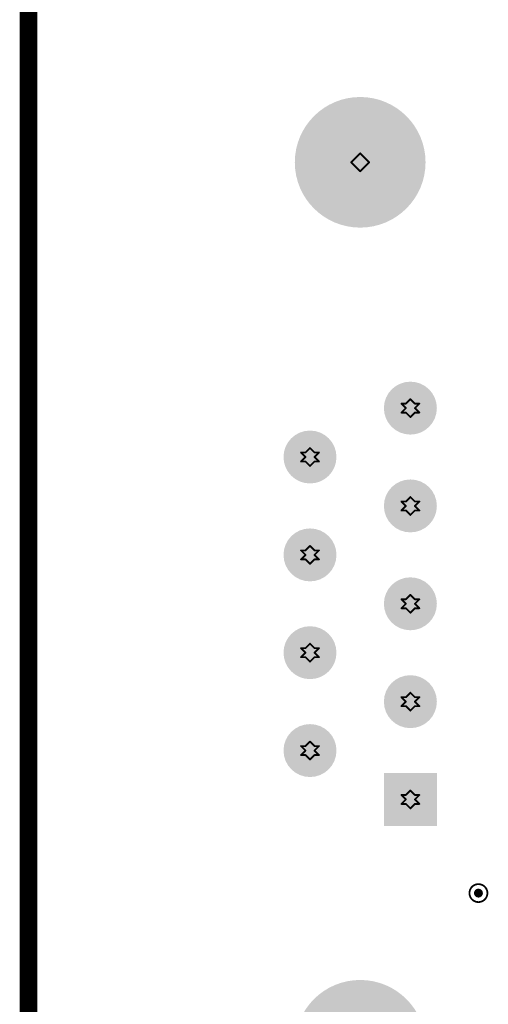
# Model space of a CAD drawing. Header units: inches. Extents: x -11.9 to 0, y -4.1 to 7.1.
# Tile 7 of 54: x -11 to -10.5, y 3.5 to 4.6. Entities that reach past the tile are written whole.
import ezdxf

# ---------------------------------------------------------------- set-up
doc = ezdxf.new("R2010")
doc.units = ezdxf.units.IN
doc.header["$MEASUREMENT"] = 0
for name, color, linetype in [('DrillDrawing', 1, 'Continuous'), ('Mechanical1', 6, 'Continuous'), ('Mechanical2', 216, 'Continuous'), ('MultiLayer', 9, 'Continuous'), ('PadHoleLayer', 156, 'Continuous'), ('ViaHoleLayer', 16, 'Continuous')]:
    doc.layers.add(name, color=color, linetype=linetype)

# ---------------------------------------------------------------- blocks, each defined once
blk = doc.blocks.new('W_____618009231121_438')
at = {"layer": 'MultiLayer'}
h = blk.add_hatch(color=9, dxfattribs=at)
edge = h.paths.add_edge_path()
edge.add_arc((-0.374, 0.4921), 0.0728, 0, 360)
blk.add_hatch(color=9, dxfattribs=at).paths.add_polyline_path([(-0.4594, 0.1886), (-0.4594, 0.2476), (-0.4004, 0.2476), (-0.4004, 0.1886)])
h = blk.add_hatch(color=9, dxfattribs=at)
edge = h.paths.add_edge_path()
edge.add_arc((-0.3181, 0.1636), 0.0295, 0, 360)
h = blk.add_hatch(color=9, dxfattribs=at)
edge = h.paths.add_edge_path()
edge.add_arc((-0.4299, 0.1091), 0.0295, 0, 360)
h = blk.add_hatch(color=9, dxfattribs=at)
edge = h.paths.add_edge_path()
edge.add_arc((-0.3181, 0.0545), 0.0295, 0, 360)
h = blk.add_hatch(color=9, dxfattribs=at)
edge = h.paths.add_edge_path()
edge.add_arc((-0.4299, 0), 0.0295, 0, 360)
h = blk.add_hatch(color=9, dxfattribs=at)
edge = h.paths.add_edge_path()
edge.add_arc((-0.3181, -0.0545), 0.0295, 0, 360)
h = blk.add_hatch(color=9, dxfattribs=at)
edge = h.paths.add_edge_path()
edge.add_arc((-0.4299, -0.1091), 0.0295, 0, 360)
h = blk.add_hatch(color=9, dxfattribs=at)
edge = h.paths.add_edge_path()
edge.add_arc((-0.3181, -0.1636), 0.0295, 0, 360)
h = blk.add_hatch(color=9, dxfattribs=at)
edge = h.paths.add_edge_path()
edge.add_arc((-0.4299, -0.2181), 0.0295, 0, 360)
h = blk.add_hatch(color=9, dxfattribs=at)
edge = h.paths.add_edge_path()
edge.add_arc((-0.374, -0.4921), 0.0728, 0, 360)
at = {"layer": 'PadHoleLayer'}
h = blk.add_hatch(color=156, dxfattribs=at)
edge = h.paths.add_edge_path()
edge.add_arc((-0.374, 0.4921), 0.063, 0, 360)
h = blk.add_hatch(color=156, dxfattribs=at)
edge = h.paths.add_edge_path()
edge.add_arc((-0.4299, 0.2181), 0.0197, 0, 360)
h = blk.add_hatch(color=156, dxfattribs=at)
edge = h.paths.add_edge_path()
edge.add_arc((-0.3181, 0.1636), 0.0197, 0, 360)
h = blk.add_hatch(color=156, dxfattribs=at)
edge = h.paths.add_edge_path()
edge.add_arc((-0.4299, 0.1091), 0.0197, 0, 360)
h = blk.add_hatch(color=156, dxfattribs=at)
edge = h.paths.add_edge_path()
edge.add_arc((-0.3181, 0.0545), 0.0197, 0, 360)
h = blk.add_hatch(color=156, dxfattribs=at)
edge = h.paths.add_edge_path()
edge.add_arc((-0.4299, 0), 0.0197, 0, 360)
h = blk.add_hatch(color=156, dxfattribs=at)
edge = h.paths.add_edge_path()
edge.add_arc((-0.3181, -0.0545), 0.0197, 0, 360)
h = blk.add_hatch(color=156, dxfattribs=at)
edge = h.paths.add_edge_path()
edge.add_arc((-0.4299, -0.1091), 0.0197, 0, 360)
h = blk.add_hatch(color=156, dxfattribs=at)
edge = h.paths.add_edge_path()
edge.add_arc((-0.3181, -0.1636), 0.0197, 0, 360)
h = blk.add_hatch(color=156, dxfattribs=at)
edge = h.paths.add_edge_path()
edge.add_arc((-0.4299, -0.2181), 0.0197, 0, 360)
h = blk.add_hatch(color=156, dxfattribs=at)
edge = h.paths.add_edge_path()
edge.add_arc((-0.374, -0.4921), 0.063, 0, 360)
at = {"layer": 'Mechanical1', "const_width": 0.00394}
blk.add_lwpolyline([(0, 0.6299), (0, -0.6299)], dxfattribs=at)
at = {"layer": 'Mechanical1', "const_width": 0.00197}
for points in [[(-0.001, 0.6299, 1), (0.001, 0.6299, 1)], [(-0.001, -0.6299, 1), (0.001, -0.6299, 1)]]:
    blk.add_lwpolyline(points, format="xyb", close=True, dxfattribs=at)

msp = doc.modelspace()

# ---------------------------------------------------------------- hatches: boundary and pattern name
at = {"layer": 'ViaHoleLayer'}
h = msp.add_hatch(color=16, dxfattribs=at)
edge = h.paths.add_edge_path()
edge.add_arc((-10.5147, 3.5991), 0.005, 0, 360)

# ---------------------------------------------------------------- linework, layer by layer
at = {"layer": 'DrillDrawing', "const_width": 0.002}
for points in [[(-10.6564, 4.4137), (-10.6464, 4.4237)], [(-10.6464, 4.4237), (-10.6364, 4.4137)], [(-10.6564, 4.4137), (-10.6464, 4.4037)], [(-10.6464, 4.4037), (-10.6364, 4.4137)], [(-10.5955, 4.1447), (-10.5905, 4.1497)], [(-10.5905, 4.1497), (-10.5855, 4.1447)], [(-10.6005, 4.1447), (-10.5955, 4.1397)], [(-10.6005, 4.1447), (-10.5955, 4.1447)], [(-10.6005, 4.1347), (-10.5955, 4.1397)], [(-10.5855, 4.1447), (-10.5805, 4.1447)], [(-10.5855, 4.1397), (-10.5805, 4.1447)], [(-10.5855, 4.1397), (-10.5805, 4.1347)], [(-10.6005, 4.1347), (-10.5955, 4.1347)], [(-10.5955, 4.1347), (-10.5905, 4.1297)], [(-10.5905, 4.1297), (-10.5855, 4.1347)], [(-10.5855, 4.1347), (-10.5805, 4.1347)], [(-10.7073, 4.0902), (-10.7023, 4.0952)], [(-10.7023, 4.0952), (-10.6973, 4.0902)], [(-10.7123, 4.0902), (-10.7073, 4.0852)], [(-10.7123, 4.0902), (-10.7073, 4.0902)], [(-10.7123, 4.0802), (-10.7073, 4.0852)], [(-10.6973, 4.0902), (-10.6923, 4.0902)], [(-10.6973, 4.0852), (-10.6923, 4.0902)], [(-10.6973, 4.0852), (-10.6923, 4.0802)], [(-10.7123, 4.0802), (-10.7073, 4.0802)], [(-10.7073, 4.0802), (-10.7023, 4.0752)], [(-10.7023, 4.0752), (-10.6973, 4.0802)], [(-10.6973, 4.0802), (-10.6923, 4.0802)], [(-10.5955, 4.0356), (-10.5905, 4.0406)], [(-10.5905, 4.0406), (-10.5855, 4.0356)], [(-10.6005, 4.0356), (-10.5955, 4.0306)], [(-10.6005, 4.0356), (-10.5955, 4.0356)], [(-10.6005, 4.0256), (-10.5955, 4.0306)], [(-10.5855, 4.0356), (-10.5805, 4.0356)], [(-10.5855, 4.0306), (-10.5805, 4.0356)], [(-10.5855, 4.0306), (-10.5805, 4.0256)], [(-10.6005, 4.0256), (-10.5955, 4.0256)], [(-10.5955, 4.0256), (-10.5905, 4.0206)], [(-10.5905, 4.0206), (-10.5855, 4.0256)], [(-10.5855, 4.0256), (-10.5805, 4.0256)], [(-10.7073, 3.9811), (-10.7023, 3.9861)], [(-10.7023, 3.9861), (-10.6973, 3.9811)], [(-10.7123, 3.9811), (-10.7073, 3.9761)], [(-10.7123, 3.9811), (-10.7073, 3.9811)], [(-10.7123, 3.9711), (-10.7073, 3.9761)], [(-10.6973, 3.9811), (-10.6923, 3.9811)], [(-10.6973, 3.9761), (-10.6923, 3.9811)], [(-10.6973, 3.9761), (-10.6923, 3.9711)], [(-10.7123, 3.9711), (-10.7073, 3.9711)], [(-10.7073, 3.9711), (-10.7023, 3.9661)], [(-10.7023, 3.9661), (-10.6973, 3.9711)], [(-10.6973, 3.9711), (-10.6923, 3.9711)], [(-10.5955, 3.9266), (-10.5905, 3.9316)], [(-10.5905, 3.9316), (-10.5855, 3.9266)], [(-10.6005, 3.9266), (-10.5955, 3.9216)], [(-10.6005, 3.9266), (-10.5955, 3.9266)], [(-10.6005, 3.9166), (-10.5955, 3.9216)], [(-10.5855, 3.9266), (-10.5805, 3.9266)], [(-10.5855, 3.9216), (-10.5805, 3.9266)], [(-10.5855, 3.9216), (-10.5805, 3.9166)], [(-10.6005, 3.9166), (-10.5955, 3.9166)], [(-10.5955, 3.9166), (-10.5905, 3.9116)], [(-10.5905, 3.9116), (-10.5855, 3.9166)], [(-10.5855, 3.9166), (-10.5805, 3.9166)], [(-10.7073, 3.8721), (-10.7023, 3.8771)], [(-10.7023, 3.8771), (-10.6973, 3.8721)], [(-10.7123, 3.8721), (-10.7073, 3.8671)], [(-10.7123, 3.8721), (-10.7073, 3.8721)], [(-10.7123, 3.8621), (-10.7073, 3.8671)], [(-10.6973, 3.8721), (-10.6923, 3.8721)], [(-10.6973, 3.8671), (-10.6923, 3.8721)], [(-10.6973, 3.8671), (-10.6923, 3.8621)], [(-10.7123, 3.8621), (-10.7073, 3.8621)], [(-10.7073, 3.8621), (-10.7023, 3.8571)], [(-10.7023, 3.8571), (-10.6973, 3.8621)], [(-10.6973, 3.8621), (-10.6923, 3.8621)], [(-10.5955, 3.8175), (-10.5905, 3.8225)], [(-10.5905, 3.8225), (-10.5855, 3.8175)], [(-10.6005, 3.8175), (-10.5955, 3.8125)], [(-10.6005, 3.8175), (-10.5955, 3.8175)], [(-10.6005, 3.8075), (-10.5955, 3.8125)], [(-10.6005, 3.8075), (-10.5955, 3.8075)], [(-10.5955, 3.8075), (-10.5905, 3.8025)], [(-10.5905, 3.8025), (-10.5855, 3.8075)], [(-10.5855, 3.8175), (-10.5805, 3.8175)], [(-10.5855, 3.8125), (-10.5805, 3.8175)], [(-10.5855, 3.8125), (-10.5805, 3.8075)], [(-10.5855, 3.8075), (-10.5805, 3.8075)], [(-10.7073, 3.763), (-10.7023, 3.768)], [(-10.7023, 3.768), (-10.6973, 3.763)], [(-10.7123, 3.763), (-10.7073, 3.758)], [(-10.7123, 3.763), (-10.7073, 3.763)], [(-10.7123, 3.753), (-10.7073, 3.758)], [(-10.7123, 3.753), (-10.7073, 3.753)], [(-10.7073, 3.753), (-10.7023, 3.748)], [(-10.7023, 3.748), (-10.6973, 3.753)], [(-10.6973, 3.763), (-10.6923, 3.763)], [(-10.6973, 3.758), (-10.6923, 3.763)], [(-10.6973, 3.758), (-10.6923, 3.753)], [(-10.6973, 3.753), (-10.6923, 3.753)], [(-10.5955, 3.7085), (-10.5905, 3.7135)], [(-10.5905, 3.7135), (-10.5855, 3.7085)], [(-10.6005, 3.7085), (-10.5955, 3.7035)], [(-10.6005, 3.7085), (-10.5955, 3.7085)], [(-10.6005, 3.6985), (-10.5955, 3.7035)], [(-10.6005, 3.6985), (-10.5955, 3.6985)], [(-10.5955, 3.6985), (-10.5905, 3.6935)], [(-10.5905, 3.6935), (-10.5855, 3.6985)], [(-10.5855, 3.7085), (-10.5805, 3.7085)], [(-10.5855, 3.7035), (-10.5805, 3.7085)], [(-10.5855, 3.7035), (-10.5805, 3.6985)], [(-10.5855, 3.6985), (-10.5805, 3.6985)]]:
    msp.add_lwpolyline(points, dxfattribs=at)
at = {"layer": 'DrillDrawing'}
for points, const_width in [([(-10.6469, 4.4237, 1), (-10.6459, 4.4237, 1)], 0.001), ([(-10.6469, 4.4237, 1), (-10.6459, 4.4237, 1)], 0.001), ([(-10.6569, 4.4137, 1), (-10.6559, 4.4137, 1)], 0.001), ([(-10.6569, 4.4137, 1), (-10.6559, 4.4137, 1)], 0.001), ([(-10.6369, 4.4137, 1), (-10.6359, 4.4137, 1)], 0.001), ([(-10.6369, 4.4137, 1), (-10.6359, 4.4137, 1)], 0.001), ([(-10.6469, 4.4037, 1), (-10.6459, 4.4037, 1)], 0.001), ([(-10.6469, 4.4037, 1), (-10.6459, 4.4037, 1)], 0.001), ([(-10.591, 4.1497, 1), (-10.59, 4.1497, 1)], 0.001), ([(-10.591, 4.1497, 1), (-10.59, 4.1497, 1)], 0.001), ([(-10.601, 4.1447, 1), (-10.6, 4.1447, 1)], 0.001), ([(-10.601, 4.1447, 1), (-10.6, 4.1447, 1)], 0.001), ([(-10.596, 4.1447, 1), (-10.595, 4.1447, 1)], 0.001), ([(-10.596, 4.1447, 1), (-10.595, 4.1447, 1)], 0.001), ([(-10.596, 4.1397, 1), (-10.595, 4.1397, 1)], 0.001), ([(-10.596, 4.1397, 1), (-10.595, 4.1397, 1)], 0.001), ([(-10.586, 4.1447, 1), (-10.585, 4.1447, 1)], 0.001), ([(-10.586, 4.1447, 1), (-10.585, 4.1447, 1)], 0.001), ([(-10.586, 4.1397, 1), (-10.585, 4.1397, 1)], 0.001), ([(-10.586, 4.1397, 1), (-10.585, 4.1397, 1)], 0.001), ([(-10.581, 4.1447, 1), (-10.58, 4.1447, 1)], 0.001), ([(-10.581, 4.1447, 1), (-10.58, 4.1447, 1)], 0.001), ([(-10.601, 4.1347, 1), (-10.6, 4.1347, 1)], 0.001), ([(-10.601, 4.1347, 1), (-10.6, 4.1347, 1)], 0.001), ([(-10.596, 4.1347, 1), (-10.595, 4.1347, 1)], 0.001), ([(-10.596, 4.1347, 1), (-10.595, 4.1347, 1)], 0.001), ([(-10.591, 4.1297, 1), (-10.59, 4.1297, 1)], 0.001), ([(-10.591, 4.1297, 1), (-10.59, 4.1297, 1)], 0.001), ([(-10.586, 4.1347, 1), (-10.585, 4.1347, 1)], 0.001), ([(-10.586, 4.1347, 1), (-10.585, 4.1347, 1)], 0.001), ([(-10.581, 4.1347, 1), (-10.58, 4.1347, 1)], 0.001), ([(-10.581, 4.1347, 1), (-10.58, 4.1347, 1)], 0.001), ([(-10.7028, 4.0952, 1), (-10.7018, 4.0952, 1)], 0.001), ([(-10.7028, 4.0952, 1), (-10.7018, 4.0952, 1)], 0.001), ([(-10.7128, 4.0902, 1), (-10.7118, 4.0902, 1)], 0.001), ([(-10.7128, 4.0902, 1), (-10.7118, 4.0902, 1)], 0.001), ([(-10.7078, 4.0902, 1), (-10.7068, 4.0902, 1)], 0.001), ([(-10.7078, 4.0902, 1), (-10.7068, 4.0902, 1)], 0.001), ([(-10.7078, 4.0852, 1), (-10.7068, 4.0852, 1)], 0.001), ([(-10.7078, 4.0852, 1), (-10.7068, 4.0852, 1)], 0.001), ([(-10.6978, 4.0902, 1), (-10.6968, 4.0902, 1)], 0.001), ([(-10.6978, 4.0902, 1), (-10.6968, 4.0902, 1)], 0.001), ([(-10.6978, 4.0852, 1), (-10.6968, 4.0852, 1)], 0.001), ([(-10.6978, 4.0852, 1), (-10.6968, 4.0852, 1)], 0.001), ([(-10.6928, 4.0902, 1), (-10.6918, 4.0902, 1)], 0.001), ([(-10.6928, 4.0902, 1), (-10.6918, 4.0902, 1)], 0.001), ([(-10.7128, 4.0802, 1), (-10.7118, 4.0802, 1)], 0.001), ([(-10.7128, 4.0802, 1), (-10.7118, 4.0802, 1)], 0.001), ([(-10.7078, 4.0802, 1), (-10.7068, 4.0802, 1)], 0.001), ([(-10.7078, 4.0802, 1), (-10.7068, 4.0802, 1)], 0.001), ([(-10.7028, 4.0752, 1), (-10.7018, 4.0752, 1)], 0.001), ([(-10.7028, 4.0752, 1), (-10.7018, 4.0752, 1)], 0.001), ([(-10.6978, 4.0802, 1), (-10.6968, 4.0802, 1)], 0.001), ([(-10.6978, 4.0802, 1), (-10.6968, 4.0802, 1)], 0.001), ([(-10.6928, 4.0802, 1), (-10.6918, 4.0802, 1)], 0.001), ([(-10.6928, 4.0802, 1), (-10.6918, 4.0802, 1)], 0.001), ([(-10.591, 4.0406, 1), (-10.59, 4.0406, 1)], 0.001), ([(-10.591, 4.0406, 1), (-10.59, 4.0406, 1)], 0.001), ([(-10.601, 4.0356, 1), (-10.6, 4.0356, 1)], 0.001), ([(-10.601, 4.0356, 1), (-10.6, 4.0356, 1)], 0.001), ([(-10.596, 4.0356, 1), (-10.595, 4.0356, 1)], 0.001), ([(-10.596, 4.0356, 1), (-10.595, 4.0356, 1)], 0.001), ([(-10.596, 4.0306, 1), (-10.595, 4.0306, 1)], 0.001), ([(-10.596, 4.0306, 1), (-10.595, 4.0306, 1)], 0.001), ([(-10.586, 4.0356, 1), (-10.585, 4.0356, 1)], 0.001), ([(-10.586, 4.0356, 1), (-10.585, 4.0356, 1)], 0.001), ([(-10.586, 4.0306, 1), (-10.585, 4.0306, 1)], 0.001), ([(-10.586, 4.0306, 1), (-10.585, 4.0306, 1)], 0.001), ([(-10.581, 4.0356, 1), (-10.58, 4.0356, 1)], 0.001), ([(-10.581, 4.0356, 1), (-10.58, 4.0356, 1)], 0.001), ([(-10.601, 4.0256, 1), (-10.6, 4.0256, 1)], 0.001), ([(-10.601, 4.0256, 1), (-10.6, 4.0256, 1)], 0.001), ([(-10.596, 4.0256, 1), (-10.595, 4.0256, 1)], 0.001), ([(-10.596, 4.0256, 1), (-10.595, 4.0256, 1)], 0.001), ([(-10.591, 4.0206, 1), (-10.59, 4.0206, 1)], 0.001), ([(-10.591, 4.0206, 1), (-10.59, 4.0206, 1)], 0.001), ([(-10.586, 4.0256, 1), (-10.585, 4.0256, 1)], 0.001), ([(-10.586, 4.0256, 1), (-10.585, 4.0256, 1)], 0.001), ([(-10.581, 4.0256, 1), (-10.58, 4.0256, 1)], 0.001), ([(-10.581, 4.0256, 1), (-10.58, 4.0256, 1)], 0.001), ([(-10.7028, 3.9861, 1), (-10.7018, 3.9861, 1)], 0.001), ([(-10.7028, 3.9861, 1), (-10.7018, 3.9861, 1)], 0.001), ([(-10.7128, 3.9811, 1), (-10.7118, 3.9811, 1)], 0.001), ([(-10.7128, 3.9811, 1), (-10.7118, 3.9811, 1)], 0.001), ([(-10.7078, 3.9811, 1), (-10.7068, 3.9811, 1)], 0.001), ([(-10.7078, 3.9811, 1), (-10.7068, 3.9811, 1)], 0.001), ([(-10.7078, 3.9761, 1), (-10.7068, 3.9761, 1)], 0.001), ([(-10.7078, 3.9761, 1), (-10.7068, 3.9761, 1)], 0.001), ([(-10.6978, 3.9811, 1), (-10.6968, 3.9811, 1)], 0.001), ([(-10.6978, 3.9811, 1), (-10.6968, 3.9811, 1)], 0.001), ([(-10.6978, 3.9761, 1), (-10.6968, 3.9761, 1)], 0.001), ([(-10.6978, 3.9761, 1), (-10.6968, 3.9761, 1)], 0.001), ([(-10.6928, 3.9811, 1), (-10.6918, 3.9811, 1)], 0.001), ([(-10.6928, 3.9811, 1), (-10.6918, 3.9811, 1)], 0.001), ([(-10.7128, 3.9711, 1), (-10.7118, 3.9711, 1)], 0.001), ([(-10.7128, 3.9711, 1), (-10.7118, 3.9711, 1)], 0.001), ([(-10.7078, 3.9711, 1), (-10.7068, 3.9711, 1)], 0.001), ([(-10.7078, 3.9711, 1), (-10.7068, 3.9711, 1)], 0.001), ([(-10.7028, 3.9661, 1), (-10.7018, 3.9661, 1)], 0.001), ([(-10.7028, 3.9661, 1), (-10.7018, 3.9661, 1)], 0.001), ([(-10.6978, 3.9711, 1), (-10.6968, 3.9711, 1)], 0.001), ([(-10.6978, 3.9711, 1), (-10.6968, 3.9711, 1)], 0.001), ([(-10.6928, 3.9711, 1), (-10.6918, 3.9711, 1)], 0.001), ([(-10.6928, 3.9711, 1), (-10.6918, 3.9711, 1)], 0.001), ([(-10.591, 3.9316, 1), (-10.59, 3.9316, 1)], 0.001), ([(-10.591, 3.9316, 1), (-10.59, 3.9316, 1)], 0.001), ([(-10.601, 3.9266, 1), (-10.6, 3.9266, 1)], 0.001), ([(-10.601, 3.9266, 1), (-10.6, 3.9266, 1)], 0.001), ([(-10.596, 3.9266, 1), (-10.595, 3.9266, 1)], 0.001), ([(-10.596, 3.9266, 1), (-10.595, 3.9266, 1)], 0.001), ([(-10.596, 3.9216, 1), (-10.595, 3.9216, 1)], 0.001), ([(-10.596, 3.9216, 1), (-10.595, 3.9216, 1)], 0.001), ([(-10.586, 3.9266, 1), (-10.585, 3.9266, 1)], 0.001), ([(-10.586, 3.9266, 1), (-10.585, 3.9266, 1)], 0.001), ([(-10.586, 3.9216, 1), (-10.585, 3.9216, 1)], 0.001), ([(-10.586, 3.9216, 1), (-10.585, 3.9216, 1)], 0.001), ([(-10.581, 3.9266, 1), (-10.58, 3.9266, 1)], 0.001), ([(-10.581, 3.9266, 1), (-10.58, 3.9266, 1)], 0.001), ([(-10.601, 3.9166, 1), (-10.6, 3.9166, 1)], 0.001), ([(-10.601, 3.9166, 1), (-10.6, 3.9166, 1)], 0.001), ([(-10.596, 3.9166, 1), (-10.595, 3.9166, 1)], 0.001), ([(-10.596, 3.9166, 1), (-10.595, 3.9166, 1)], 0.001), ([(-10.591, 3.9116, 1), (-10.59, 3.9116, 1)], 0.001), ([(-10.591, 3.9116, 1), (-10.59, 3.9116, 1)], 0.001), ([(-10.586, 3.9166, 1), (-10.585, 3.9166, 1)], 0.001), ([(-10.586, 3.9166, 1), (-10.585, 3.9166, 1)], 0.001), ([(-10.581, 3.9166, 1), (-10.58, 3.9166, 1)], 0.001), ([(-10.581, 3.9166, 1), (-10.58, 3.9166, 1)], 0.001), ([(-10.7028, 3.8771, 1), (-10.7018, 3.8771, 1)], 0.001), ([(-10.7028, 3.8771, 1), (-10.7018, 3.8771, 1)], 0.001), ([(-10.7128, 3.8721, 1), (-10.7118, 3.8721, 1)], 0.001), ([(-10.7128, 3.8721, 1), (-10.7118, 3.8721, 1)], 0.001), ([(-10.7078, 3.8721, 1), (-10.7068, 3.8721, 1)], 0.001), ([(-10.7078, 3.8721, 1), (-10.7068, 3.8721, 1)], 0.001), ([(-10.7078, 3.8671, 1), (-10.7068, 3.8671, 1)], 0.001), ([(-10.7078, 3.8671, 1), (-10.7068, 3.8671, 1)], 0.001), ([(-10.6978, 3.8721, 1), (-10.6968, 3.8721, 1)], 0.001), ([(-10.6978, 3.8721, 1), (-10.6968, 3.8721, 1)], 0.001), ([(-10.6978, 3.8671, 1), (-10.6968, 3.8671, 1)], 0.001), ([(-10.6978, 3.8671, 1), (-10.6968, 3.8671, 1)], 0.001), ([(-10.6928, 3.8721, 1), (-10.6918, 3.8721, 1)], 0.001), ([(-10.6928, 3.8721, 1), (-10.6918, 3.8721, 1)], 0.001), ([(-10.7128, 3.8621, 1), (-10.7118, 3.8621, 1)], 0.001), ([(-10.7128, 3.8621, 1), (-10.7118, 3.8621, 1)], 0.001), ([(-10.7078, 3.8621, 1), (-10.7068, 3.8621, 1)], 0.001), ([(-10.7078, 3.8621, 1), (-10.7068, 3.8621, 1)], 0.001), ([(-10.7028, 3.8571, 1), (-10.7018, 3.8571, 1)], 0.001), ([(-10.7028, 3.8571, 1), (-10.7018, 3.8571, 1)], 0.001), ([(-10.6978, 3.8621, 1), (-10.6968, 3.8621, 1)], 0.001), ([(-10.6978, 3.8621, 1), (-10.6968, 3.8621, 1)], 0.001), ([(-10.6928, 3.8621, 1), (-10.6918, 3.8621, 1)], 0.001), ([(-10.6928, 3.8621, 1), (-10.6918, 3.8621, 1)], 0.001), ([(-10.591, 3.8225, 1), (-10.59, 3.8225, 1)], 0.001), ([(-10.591, 3.8225, 1), (-10.59, 3.8225, 1)], 0.001), ([(-10.601, 3.8175, 1), (-10.6, 3.8175, 1)], 0.001), ([(-10.601, 3.8175, 1), (-10.6, 3.8175, 1)], 0.001), ([(-10.601, 3.8075, 1), (-10.6, 3.8075, 1)], 0.001), ([(-10.601, 3.8075, 1), (-10.6, 3.8075, 1)], 0.001), ([(-10.596, 3.8175, 1), (-10.595, 3.8175, 1)], 0.001), ([(-10.596, 3.8175, 1), (-10.595, 3.8175, 1)], 0.001), ([(-10.596, 3.8125, 1), (-10.595, 3.8125, 1)], 0.001), ([(-10.596, 3.8125, 1), (-10.595, 3.8125, 1)], 0.001), ([(-10.596, 3.8075, 1), (-10.595, 3.8075, 1)], 0.001), ([(-10.596, 3.8075, 1), (-10.595, 3.8075, 1)], 0.001), ([(-10.586, 3.8175, 1), (-10.585, 3.8175, 1)], 0.001), ([(-10.586, 3.8175, 1), (-10.585, 3.8175, 1)], 0.001), ([(-10.586, 3.8125, 1), (-10.585, 3.8125, 1)], 0.001), ([(-10.586, 3.8125, 1), (-10.585, 3.8125, 1)], 0.001), ([(-10.586, 3.8075, 1), (-10.585, 3.8075, 1)], 0.001), ([(-10.586, 3.8075, 1), (-10.585, 3.8075, 1)], 0.001), ([(-10.581, 3.8175, 1), (-10.58, 3.8175, 1)], 0.001), ([(-10.581, 3.8175, 1), (-10.58, 3.8175, 1)], 0.001), ([(-10.581, 3.8075, 1), (-10.58, 3.8075, 1)], 0.001), ([(-10.581, 3.8075, 1), (-10.58, 3.8075, 1)], 0.001), ([(-10.591, 3.8025, 1), (-10.59, 3.8025, 1)], 0.001), ([(-10.591, 3.8025, 1), (-10.59, 3.8025, 1)], 0.001), ([(-10.7028, 3.768, 1), (-10.7018, 3.768, 1)], 0.001), ([(-10.7028, 3.768, 1), (-10.7018, 3.768, 1)], 0.001), ([(-10.7128, 3.763, 1), (-10.7118, 3.763, 1)], 0.001), ([(-10.7128, 3.763, 1), (-10.7118, 3.763, 1)], 0.001), ([(-10.7128, 3.753, 1), (-10.7118, 3.753, 1)], 0.001), ([(-10.7128, 3.753, 1), (-10.7118, 3.753, 1)], 0.001), ([(-10.7078, 3.763, 1), (-10.7068, 3.763, 1)], 0.001), ([(-10.7078, 3.763, 1), (-10.7068, 3.763, 1)], 0.001), ([(-10.7078, 3.758, 1), (-10.7068, 3.758, 1)], 0.001), ([(-10.7078, 3.758, 1), (-10.7068, 3.758, 1)], 0.001), ([(-10.7078, 3.753, 1), (-10.7068, 3.753, 1)], 0.001), ([(-10.7078, 3.753, 1), (-10.7068, 3.753, 1)], 0.001), ([(-10.6978, 3.763, 1), (-10.6968, 3.763, 1)], 0.001), ([(-10.6978, 3.763, 1), (-10.6968, 3.763, 1)], 0.001), ([(-10.6978, 3.758, 1), (-10.6968, 3.758, 1)], 0.001), ([(-10.6978, 3.758, 1), (-10.6968, 3.758, 1)], 0.001), ([(-10.6978, 3.753, 1), (-10.6968, 3.753, 1)], 0.001), ([(-10.6978, 3.753, 1), (-10.6968, 3.753, 1)], 0.001), ([(-10.6928, 3.763, 1), (-10.6918, 3.763, 1)], 0.001), ([(-10.6928, 3.763, 1), (-10.6918, 3.763, 1)], 0.001), ([(-10.6928, 3.753, 1), (-10.6918, 3.753, 1)], 0.001), ([(-10.6928, 3.753, 1), (-10.6918, 3.753, 1)], 0.001), ([(-10.7028, 3.748, 1), (-10.7018, 3.748, 1)], 0.001), ([(-10.7028, 3.748, 1), (-10.7018, 3.748, 1)], 0.001), ([(-10.591, 3.7135, 1), (-10.59, 3.7135, 1)], 0.001), ([(-10.591, 3.7135, 1), (-10.59, 3.7135, 1)], 0.001), ([(-10.601, 3.7085, 1), (-10.6, 3.7085, 1)], 0.001), ([(-10.601, 3.7085, 1), (-10.6, 3.7085, 1)], 0.001), ([(-10.601, 3.6985, 1), (-10.6, 3.6985, 1)], 0.001), ([(-10.601, 3.6985, 1), (-10.6, 3.6985, 1)], 0.001), ([(-10.596, 3.7085, 1), (-10.595, 3.7085, 1)], 0.001), ([(-10.596, 3.7085, 1), (-10.595, 3.7085, 1)], 0.001), ([(-10.596, 3.7035, 1), (-10.595, 3.7035, 1)], 0.001), ([(-10.596, 3.7035, 1), (-10.595, 3.7035, 1)], 0.001), ([(-10.596, 3.6985, 1), (-10.595, 3.6985, 1)], 0.001), ([(-10.596, 3.6985, 1), (-10.595, 3.6985, 1)], 0.001), ([(-10.586, 3.7085, 1), (-10.585, 3.7085, 1)], 0.001), ([(-10.586, 3.7085, 1), (-10.585, 3.7085, 1)], 0.001), ([(-10.586, 3.7035, 1), (-10.585, 3.7035, 1)], 0.001), ([(-10.586, 3.7035, 1), (-10.585, 3.7035, 1)], 0.001), ([(-10.586, 3.6985, 1), (-10.585, 3.6985, 1)], 0.001), ([(-10.586, 3.6985, 1), (-10.585, 3.6985, 1)], 0.001), ([(-10.581, 3.7085, 1), (-10.58, 3.7085, 1)], 0.001), ([(-10.581, 3.7085, 1), (-10.58, 3.7085, 1)], 0.001), ([(-10.581, 3.6985, 1), (-10.58, 3.6985, 1)], 0.001), ([(-10.581, 3.6985, 1), (-10.58, 3.6985, 1)], 0.001), ([(-10.591, 3.6935, 1), (-10.59, 3.6935, 1)], 0.001), ([(-10.591, 3.6935, 1), (-10.59, 3.6935, 1)], 0.001), ([(-10.5047, 3.5991, 1), (-10.5247, 3.5991, 1)], 0.002), ([(-10.5252, 3.5991, 1), (-10.5242, 3.5991, 1)], 0.001), ([(-10.5052, 3.5991, 1), (-10.5042, 3.5991, 1)], 0.001)]:
    msp.add_lwpolyline(points, format="xyb", close=True, dxfattribs=dict(at, const_width=const_width))
at = {"layer": 'Mechanical1', "const_width": 0.0197}
msp.add_lwpolyline([(-11.0157, 7.0945), (-11.0157, 1.9685)], dxfattribs=at)
msp.add_lwpolyline([(-11.0157, 7.0945), (-11.0157, 1.9685)], dxfattribs=at)
msp.add_lwpolyline([(-11.0157, 7.0945), (-11.0157, 1.9685)], dxfattribs=at)
at = {"layer": 'Mechanical2', "const_width": 0.01}
msp.add_lwpolyline([(-11.0157, -0.2767), (-11.0157, 7.0746)], dxfattribs=at)

# ---------------------------------------------------------------- block references
at = {"rotation": 180}
msp.add_blockref('W_____618009231121_438', (-11.0204, 3.9216), dxfattribs=at)

doc.saveas('drawing.dxf')
